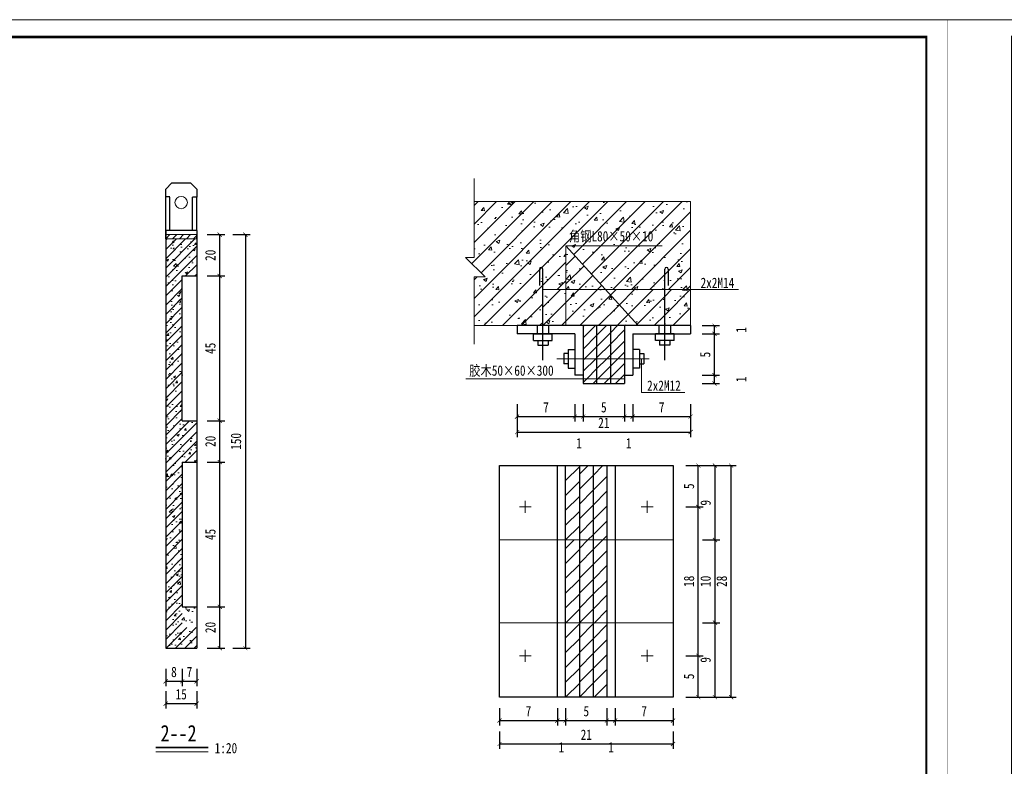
# Model space of a CAD drawing. Extents: x 36231 to 595326, y 3059 to 3871788.
# Tile 93 of 143: x 586458 to 586696, y 3865844 to 3866025. Entities that reach past the tile are written whole.
import ezdxf
from ezdxf.lldxf.tags import DXFTag

# ---------------------------------------------------------------- set-up
doc = ezdxf.new("R2010")
doc.units = 0
doc.header["$PDMODE"] = 32
doc.header["$PDSIZE"] = 0.2
doc.layers.get('0').update_dxf_attribs({"linetype": 'CONTINUOUS'})
doc.layers.get('Defpoints').update_dxf_attribs({"linetype": 'CONTINUOUS'})
for name, color, linetype, lineweight in [('0.13文字', 3, 'CONTINUOUS', 13), ('BIAOZHU', 8, 'CONTINUOUS', 13), ('图框１', 5, 'CONTINUOUS', 60), ('文字层', 7, 'CONTINUOUS', 15), ('标注线', 7, 'CONTINUOUS', 18), ('细实线', 3, 'CONTINUOUS', 20), ('轮廓线', 1, 'CONTINUOUS', 30), ('轮廓西线', 1, 'CONTINUOUS', 15)]:
    doc.layers.add(name, color=color, linetype=linetype, lineweight=lineweight)
doc.styles.add('-仿宋_GB2312', font='仿宋_GB2312_0.ttf')
doc.styles.add('HZTXT', font='仿宋_GB2312_0.ttf', dxfattribs={"width": 0.8, "height": 2.5})
tags = doc.linetypes.add('DASHDOT2', pattern=[0.5, 0.25, -0.125, 0, -0.125]).pattern_tags.tags
tags[10:11] = [DXFTag(74, 4), DXFTag(75, 0), DXFTag(340, '0'), DXFTag(46, 1.0), DXFTag(50, 0.0), DXFTag(44, 0.0), DXFTag(45, 0.0)]
tags[8:9] = [DXFTag(74, 4), DXFTag(75, 0), DXFTag(340, '0'), DXFTag(46, 1.0), DXFTag(50, 0.0), DXFTag(44, 0.0), DXFTag(45, 0.0)]
tags[6:7] = [DXFTag(74, 4), DXFTag(75, 0), DXFTag(340, '0'), DXFTag(46, 1.0), DXFTag(50, 0.0), DXFTag(44, 0.0), DXFTag(45, 0.0)]
tags[4:5] = [DXFTag(74, 4), DXFTag(75, 0), DXFTag(340, '0'), DXFTag(46, 1.0), DXFTag(50, 0.0), DXFTag(44, 0.0), DXFTag(45, 0.0)]
doc.dimstyles.new('工作室标准标注', dxfattribs={"dimtxt": 2.5, "dimasz": 1, "dimexe": 1.2, "dimexo": 1.5, "dimgap": 1, "dimtad": 1, "dimdec": 1, "dimzin": 0, "dimdsep": 46, "dimtxsty": 'HZTXT', "dimblk": 'ARCHTICK', "dimcen": 0.09, "dimadec": 0, "dimazin": 0, "dimtfac": 0.09, "dimtdec": 1, "dimtofl": 0, "dimtmove": 2, "dimatfit": 3, "dimldrblk": 'ARCHTICK', "dimfxl": 3, "dimfxlon": 1, "dimtolj": 1, "dimtzin": 0, "dimarcsym": 0})
pattern_1 = [(50, (586565.879, 3865950.941), (9.1092, -0.79695), [0.9525, -10.4775]), (355, (586565.879, 3865950.941), (-1.7621, 9.5528), [0.762, -8.382]), (100.451, (586566.638, 3865950.8745), (7.3471, 8.7558), [0.8095, -8.9045]), (46.184, (586565.879, 3865953.481), (13.554, -2.1021), [1.4287, -15.7162]), (96.636, (586567.008, 3865953.306), (11.8702, 12.3713), [1.2143, -13.3567]), (351.184, (586565.879, 3865953.481), (11.8702, 12.3713), [1.143, -12.573]), (21, (586567.149, 3865952.846), (7.5807, -5.1133), [0.9525, -10.4775]), (326, (586567.149, 3865952.846), (3.0901, 9.2094), [0.762, -8.382]), (71.451, (586567.781, 3865952.42), (10.6708, 4.0961), [0.8095, -8.9045]), (37.5, (586565.879, 3865950.941), (0.15443, 4.22775), [0, -8.2804, 0, -8.509, 0, -8.41375]), (7.5, (586565.879, 3865950.941), (3.34098, 5.00903), [0, -4.8514, 0, -8.0899, 0, -3.20675]), (327.5, (586563.0468, 3865950.941), (6.77953, -0.28644), [0, -3.175, 0, -9.906, 0, -13.1445]), (317.5, (586561.777, 3865950.941), (7.40646, 1.2713), [0, -4.1275, 0, -6.5786, 0, -9.3345])]
pattern_2 = [(45, (586584.6184, 3865950.941), (-2.24506, 2.24506), [])]
pattern_3 = [(45, (586593.455, 3865861.112), (-1.79605, 1.79605), [])]
pattern_4 = [(45, (586590.1216, 3865861.112), (-1.79605, 1.79605), [])]
pattern_5 = [(45, (586586.0184, 3865936.9409), (-1.34704, 1.34704), [])]

# ---------------------------------------------------------------- blocks, each defined once
blk = doc.blocks.new('_ARCHTICK')
at = {"color": 0, "linetype": 'ByBlock', "const_width": 0.15}
blk.add_lwpolyline([(-0.5, -0.5), (0.5, 0.5)], dxfattribs=at)
blk = doc.blocks.new('*D879')
at = {"layer": 'Defpoints', "color": 0, "lineweight": 13}
for p in [(586500.83, 3865972.95), (586500.83, 3865872.95), (586512.61, 3865872.95)]:
    blk.add_point(p, dxfattribs=at)
at = {"layer": '细实线', "color": 0, "lineweight": -2}
for p, q in [((586509.61, 3865972.95), (586513.81, 3865972.95)), ((586512.61, 3865972.95), (586512.61, 3865872.95)), ((586509.61, 3865872.95), (586513.81, 3865872.95))]:
    blk.add_line(p, q, dxfattribs=at)
for p, rotation in [((586512.61, 3865972.95), 90), ((586512.61, 3865872.95), 270)]:
    blk.add_blockref('_ARCHTICK', p, dxfattribs=dict(at, rotation=rotation))
at = {"layer": '细实线', "color": 0, "lineweight": 9, "insert": (586510.36, 3865922.95), "char_height": 2.5, "attachment_point": 5, "rotation": 90, "style": 'HZTXT'}
blk.add_mtext('\\A1;150', dxfattribs=at)
blk = doc.blocks.new('*D842')
at = {"layer": 'Defpoints', "color": 0, "lineweight": 13}
for p in [(586592.37, 3865940.94), (586594.37, 3865938.94), (586594.37, 3865928.94)]:
    blk.add_point(p, dxfattribs=at)
at = {"layer": '细实线', "color": 0, "lineweight": -2}
for p, q in [((586592.37, 3865931.94), (586592.37, 3865927.74)), ((586594.37, 3865931.94), (586594.37, 3865927.74)), ((586592.37, 3865928.94), (586594.37, 3865928.94))]:
    blk.add_line(p, q, dxfattribs=at)
at = {"layer": '细实线', "color": 0, "lineweight": -2, "rotation": 180}
blk.add_blockref('_ARCHTICK', (586592.37, 3865928.94), dxfattribs=at)
at = {"layer": '细实线', "color": 0, "lineweight": -2}
blk.add_blockref('_ARCHTICK', (586594.37, 3865928.94), dxfattribs=at)
at = {"layer": '细实线', "color": 0, "lineweight": 9, "insert": (586593.37, 3865922.49), "char_height": 2.5, "attachment_point": 5, "style": 'HZTXT'}
blk.add_mtext('\\A1;1', dxfattribs=at)
blk = doc.blocks.new('*D844')
at = {"layer": 'Defpoints', "color": 0, "lineweight": 13}
for p in [(586606.37, 3865940.94), (586604.37, 3865938.94), (586606.37, 3865928.94)]:
    blk.add_point(p, dxfattribs=at)
at = {"layer": '细实线', "color": 0, "lineweight": -2}
for p, q in [((586604.37, 3865931.94), (586604.37, 3865927.74)), ((586606.37, 3865931.94), (586606.37, 3865927.74)), ((586604.37, 3865928.94), (586606.37, 3865928.94))]:
    blk.add_line(p, q, dxfattribs=at)
at = {"layer": '细实线', "color": 0, "lineweight": -2, "rotation": 180}
blk.add_blockref('_ARCHTICK', (586604.37, 3865928.94), dxfattribs=at)
at = {"layer": '细实线', "color": 0, "lineweight": -2}
blk.add_blockref('_ARCHTICK', (586606.37, 3865928.94), dxfattribs=at)
at = {"layer": '细实线', "color": 0, "lineweight": 9, "insert": (586605.37, 3865922.49), "char_height": 2.5, "attachment_point": 5, "style": 'HZTXT'}
blk.add_mtext('\\A1;1', dxfattribs=at)
blk = doc.blocks.new('*D846')
at = {"layer": 'Defpoints', "color": 0, "lineweight": 13}
for p in [(586604.37, 3865938.94), (586626.16, 3865938.94), (586604.37, 3865936.94)]:
    blk.add_point(p, dxfattribs=at)
at = {"layer": '细实线', "color": 0, "lineweight": -2}
for p, q in [((586623.16, 3865938.94), (586627.36, 3865938.94)), ((586626.16, 3865936.94), (586626.16, 3865938.94)), ((586623.16, 3865936.94), (586627.36, 3865936.94))]:
    blk.add_line(p, q, dxfattribs=at)
for p, rotation in [((586626.16, 3865938.94), 90), ((586626.16, 3865936.94), 270)]:
    blk.add_blockref('_ARCHTICK', p, dxfattribs=dict(at, rotation=rotation))
at = {"layer": '细实线', "color": 0, "lineweight": 9, "insert": (586632.61, 3865937.94), "char_height": 2.5, "attachment_point": 5, "rotation": 90, "style": 'HZTXT'}
blk.add_mtext('\\A1;1', dxfattribs=at)
blk = doc.blocks.new('*D848')
at = {"layer": 'Defpoints', "color": 0, "lineweight": 13}
for p in [(586620.37, 3865950.94), (586626.16, 3865950.94), (586606.37, 3865948.94)]:
    blk.add_point(p, dxfattribs=at)
at = {"layer": '细实线', "color": 0, "lineweight": -2}
for p, q in [((586623.16, 3865950.94), (586627.36, 3865950.94)), ((586626.16, 3865948.94), (586626.16, 3865950.94)), ((586623.16, 3865948.94), (586627.36, 3865948.94))]:
    blk.add_line(p, q, dxfattribs=at)
for p, rotation in [((586626.16, 3865950.94), 90), ((586626.16, 3865948.94), 270)]:
    blk.add_blockref('_ARCHTICK', p, dxfattribs=dict(at, rotation=rotation))
at = {"layer": '细实线', "color": 0, "lineweight": 9, "insert": (586632.61, 3865949.94), "char_height": 2.5, "attachment_point": 5, "rotation": 90, "style": 'HZTXT'}
blk.add_mtext('\\A1;1', dxfattribs=at)
blk = doc.blocks.new('*D893')
at = {"layer": 'Defpoints', "color": 0, "lineweight": 13}
for p in [(586588.12, 3865861.11), (586590.12, 3865861.11), (586590.12, 3865855.44)]:
    blk.add_point(p, dxfattribs=at)
at = {"layer": '细实线', "color": 0, "lineweight": -2}
for p, q in [((586588.12, 3865858.44), (586588.12, 3865854.24)), ((586590.12, 3865858.44), (586590.12, 3865854.24)), ((586588.12, 3865855.44), (586590.12, 3865855.44))]:
    blk.add_line(p, q, dxfattribs=at)
at = {"layer": '细实线', "color": 0, "lineweight": -2, "rotation": 180}
blk.add_blockref('_ARCHTICK', (586588.12, 3865855.44), dxfattribs=at)
at = {"layer": '细实线', "color": 0, "lineweight": -2}
blk.add_blockref('_ARCHTICK', (586590.12, 3865855.44), dxfattribs=at)
at = {"layer": '细实线', "color": 0, "lineweight": 9, "insert": (586589.12, 3865848.99), "char_height": 2.5, "attachment_point": 5, "style": 'HZTXT'}
blk.add_mtext('\\A1;1', dxfattribs=at)
blk = doc.blocks.new('*D895')
at = {"layer": 'Defpoints', "color": 0, "lineweight": 13}
for p in [(586600.12, 3865861.11), (586602.12, 3865861.11), (586602.12, 3865855.44)]:
    blk.add_point(p, dxfattribs=at)
at = {"layer": '细实线', "color": 0, "lineweight": -2}
for p, q in [((586600.12, 3865858.44), (586600.12, 3865854.24)), ((586602.12, 3865858.44), (586602.12, 3865854.24)), ((586600.12, 3865855.44), (586602.12, 3865855.44))]:
    blk.add_line(p, q, dxfattribs=at)
at = {"layer": '细实线', "color": 0, "lineweight": -2, "rotation": 180}
blk.add_blockref('_ARCHTICK', (586600.12, 3865855.44), dxfattribs=at)
at = {"layer": '细实线', "color": 0, "lineweight": -2}
blk.add_blockref('_ARCHTICK', (586602.12, 3865855.44), dxfattribs=at)
at = {"layer": '细实线', "color": 0, "lineweight": 9, "insert": (586601.12, 3865848.99), "char_height": 2.5, "attachment_point": 5, "style": 'HZTXT'}
blk.add_mtext('\\A1;1', dxfattribs=at)
blk = doc.blocks.new('*D900')
at = {"layer": 'Defpoints', "color": 0, "lineweight": 13}
for p in [(586616.12, 3865917.11), (586616.12, 3865899.11), (586626.26, 3865899.11)]:
    blk.add_point(p, dxfattribs=at)
at = {"layer": '细实线', "color": 0, "lineweight": -2}
for p, q in [((586623.26, 3865917.11), (586627.46, 3865917.11)), ((586626.26, 3865917.11), (586626.26, 3865899.11)), ((586623.26, 3865899.11), (586627.46, 3865899.11))]:
    blk.add_line(p, q, dxfattribs=at)
for p, rotation in [((586626.26, 3865917.11), 90), ((586626.26, 3865899.11), 270)]:
    blk.add_blockref('_ARCHTICK', p, dxfattribs=dict(at, rotation=rotation))
at = {"layer": '细实线', "color": 0, "lineweight": 9, "insert": (586624.01, 3865908.11), "char_height": 2.5, "attachment_point": 5, "rotation": 90, "style": 'HZTXT'}
blk.add_mtext('\\A1;9', dxfattribs=at)
blk = doc.blocks.new('*D901')
at = {"layer": 'Defpoints', "color": 0, "lineweight": 13}
for p in [(586616.12, 3865899.11), (586616.12, 3865879.11), (586626.26, 3865879.11)]:
    blk.add_point(p, dxfattribs=at)
at = {"layer": '细实线', "color": 0, "lineweight": -2}
for p, q in [((586623.26, 3865899.11), (586627.46, 3865899.11)), ((586626.26, 3865899.11), (586626.26, 3865879.11)), ((586623.26, 3865879.11), (586627.46, 3865879.11))]:
    blk.add_line(p, q, dxfattribs=at)
for p, rotation in [((586626.26, 3865899.11), 90), ((586626.26, 3865879.11), 270)]:
    blk.add_blockref('_ARCHTICK', p, dxfattribs=dict(at, rotation=rotation))
at = {"layer": '细实线', "color": 0, "lineweight": 9, "insert": (586624.01, 3865889.11), "char_height": 2.5, "attachment_point": 5, "rotation": 90, "style": 'HZTXT'}
blk.add_mtext('\\A1;10', dxfattribs=at)
blk = doc.blocks.new('*D902')
at = {"layer": 'Defpoints', "color": 0, "lineweight": 13}
for p in [(586616.12, 3865879.11), (586616.12, 3865861.11), (586626.26, 3865861.11)]:
    blk.add_point(p, dxfattribs=at)
at = {"layer": '细实线', "color": 0, "lineweight": -2}
for p, q in [((586623.26, 3865879.11), (586627.46, 3865879.11)), ((586626.26, 3865879.11), (586626.26, 3865861.11)), ((586623.26, 3865861.11), (586627.46, 3865861.11))]:
    blk.add_line(p, q, dxfattribs=at)
for p, rotation in [((586626.26, 3865879.11), 90), ((586626.26, 3865861.11), 270)]:
    blk.add_blockref('_ARCHTICK', p, dxfattribs=dict(at, rotation=rotation))
at = {"layer": '细实线', "color": 0, "lineweight": 9, "insert": (586624.01, 3865870.11), "char_height": 2.5, "attachment_point": 5, "rotation": 90, "style": 'HZTXT'}
blk.add_mtext('\\A1;9', dxfattribs=at)
blk = doc.blocks.new('eesz')
at = {"layer": '图框１', "color": 7, "const_width": 0.467}
blk.add_lwpolyline([(25244.5, -497.6), (25244.5, -1980.6), (27344.5, -1980.6), (27344.5, -497.6)], close=True, dxfattribs=at)
blk.add_lwpolyline([(25244.5, -497.6), (25244.5, -1980.6), (27344.5, -1980.6), (27344.5, -497.6)], close=True, dxfattribs=at)
at = {"layer": '图框１', "color": 5, "const_width": 0.467}
blk.add_lwpolyline([(25244.5, -497.6), (25244.5, -1980.6), (27344.5, -1980.6), (27344.5, -497.6)], close=True, dxfattribs=at)
at = {"layer": '图框１', "color": 7}
blk.add_lwpolyline([(25322.3, -518.3, 3.11, 3.11, 0), (27318.5, -518.3, 2.59, 2.59, 0), (27318.5, -1954.6, 2.59, 2.59, 0), (25322.3, -1954.6, 2.59, 2.59, 0)], format="xyseb", close=True, dxfattribs=at)
blk.add_lwpolyline([(25322.3, -518.3, 3.11, 3.11, 0), (27318.5, -518.3, 2.59, 2.59, 0), (27318.5, -1954.6, 2.59, 2.59, 0), (25322.3, -1954.6, 2.59, 2.59, 0)], format="xyseb", close=True, dxfattribs=at)
at = {"layer": '图框１', "color": 5}
blk.add_lwpolyline([(25322.3, -518.3, 3.11, 3.11, 0), (27318.5, -518.3, 2.59, 2.59, 0), (27318.5, -1954.6, 2.59, 2.59, 0), (25322.3, -1954.6, 2.59, 2.59, 0)], format="xyseb", close=True, dxfattribs=at)

msp = doc.modelspace()

# ---------------------------------------------------------------- hatches: boundary and pattern name
at = {"layer": 'BIAOZHU'}
h = msp.add_hatch(dxfattribs=at)
h.set_pattern_fill('AR-CONC', color=256, scale=0.05, style=0)
h.set_pattern_definition(pattern_1)
h.paths.add_polyline_path([(586620.37, 3865959.66), (586620.37, 3865980.94), (586567.99, 3865980.94), (586567.99, 3865967.42), (586565.88, 3865967.42), (586570.65, 3865962.76), (586567.99, 3865962.76), (586567.99, 3865950.94), (586584.62, 3865950.94), (586584.62, 3865959.66), (586590.21, 3865959.66), (586590.21, 3865970.28), (586599.8, 3865959.66)])
h.paths.add_polyline_path([(586599.8, 3865959.66), (586607.67, 3865950.94), (586614.12, 3865950.94), (586614.12, 3865959.66)], flags=17)
h.paths.add_polyline_path([(586590.09, 3865970.05), (586612.5, 3865970.05), (586612.5, 3865974.99), (586590.09, 3865974.99)], flags=24)
h = msp.add_hatch(dxfattribs=at)
h.set_pattern_fill('ANSI31', color=256, style=0)
h.set_pattern_definition([(45, (586565.879, 3865950.941), (-2.24506, 2.24506), [])])
h.paths.add_polyline_path([(586567.99, 3865980.94), (586567.99, 3865967.42), (586565.88, 3865967.42), (586570.65, 3865962.76), (586567.99, 3865962.76), (586567.99, 3865950.94), (586584.62, 3865950.94), (586584.62, 3865959.66), (586590.21, 3865959.66), (586590.21, 3865970.28), (586599.8, 3865959.66), (586620.37, 3865959.66), (586620.37, 3865980.94)])
h.paths.add_polyline_path([(586590.09, 3865970.05), (586612.5, 3865970.05), (586612.5, 3865974.99), (586590.09, 3865974.99)], flags=24)
h = msp.add_hatch(dxfattribs=at)
h.set_pattern_fill('AR-CONC', color=256, scale=0.03, style=0)
h.set_pattern_definition([(50, (587230.802, 3868015.706), (5.46554, -0.478173), [0.5715, -6.2865]), (355, (587230.802, 3868015.706), (-1.057285, 5.731699), [0.4572, -5.0292]), (100.451, (587231.2575, 3868015.666), (4.408275, 5.253501), [0.4857, -5.3427]), (46.1842, (587230.802, 3868017.23), (8.132371, -1.26127), [0.85725, -9.42975]), (96.6356, (587231.48, 3868017.125), (7.122127, 7.422767), [0.72855, -8.01405]), (351.184, (587230.802, 3868017.23), (7.122138, 7.422754), [0.6858, -7.5438]), (21, (587231.564, 3868016.849), (4.548446, -3.067966), [0.5715, -6.2865]), (326, (587231.564, 3868016.849), (1.854061, 5.525639), [0.4572, -5.0292]), (71.4514, (587231.943, 3868016.5933), (6.402495, 2.457686), [0.4857, -5.3427]), (37.5, (587230.802, 3868015.706), (0.0926581, 2.5366512), [0, -4.96824, 0, -5.1054, 0, -5.04825]), (7.5, (587230.802, 3868015.706), (2.00459, 3.0054172), [0, -2.91084, 0, -4.85394, 0, -1.92405]), (327.5, (587229.1028, 3868015.706), (4.0677179, -0.1718623), [0, -1.905, 0, -5.9436, 0, -7.8867]), (317.5, (587228.3408, 3868015.706), (4.4438754, 0.762795), [0, -2.4765, 0, -3.94716, 0, -5.6007])])
h.paths.add_polyline_path([(586497.33, 3865927.95), (586497.33, 3865962.95), (586500.83, 3865962.95), (586500.83, 3865971.95), (586493.33, 3865971.95), (586493.33, 3865872.95), (586500.83, 3865872.95), (586500.83, 3865882.95), (586497.33, 3865882.95), (586497.33, 3865917.95), (586500.83, 3865917.95), (586500.83, 3865927.95)])
h = msp.add_hatch(dxfattribs=at)
h.set_pattern_fill('ANSI31', color=256, style=0)
h.set_pattern_definition(pattern_2)
h.paths.add_polyline_path([(586599.8, 3865959.66), (586590.21, 3865970.28), (586590.21, 3865959.66)])
h = msp.add_hatch(dxfattribs=at)
h.set_pattern_fill('AR-CONC', color=256, scale=0.05, style=0)
h.set_pattern_definition([(50, (586590.213, 3865959.664), (9.1092, -0.797), [0.9525, -10.4775]), (355, (586590.213, 3865959.664), (-1.762, 9.553), [0.762, -8.382]), (100.45, (586590.972, 3865959.598), (7.347, 8.756), [0.8095, -8.9045]), (46.18, (586590.213, 3865962.204), (13.554, -2.102), [1.429, -15.716]), (96.64, (586591.343, 3865962.029), (11.87, 12.371), [1.214, -13.357]), (351.18, (586590.213, 3865962.204), (11.87, 12.371), [1.143, -12.573]), (21, (586591.483, 3865961.569), (7.5807, -5.1133), [0.9525, -10.4775]), (326, (586591.483, 3865961.569), (3.09, 9.2094), [0.762, -8.382]), (71.45, (586592.115, 3865961.143), (10.671, 4.096), [0.8095, -8.9045]), (37.5, (586590.213, 3865959.6643), (0.1544, 4.22775), [0, -8.2804, 0, -8.509, 0, -8.41375]), (7.5, (586590.213, 3865959.6643), (3.341, 5.009), [0, -4.8514, 0, -8.0899, 0, -3.20675]), (327.5, (586587.381, 3865959.6643), (6.7795, -0.28644), [0, -3.175, 0, -9.906, 0, -13.1445]), (317.5, (586586.111, 3865959.664), (7.4065, 1.2713), [0, -4.1275, 0, -6.5786, 0, -9.3345])])
h.paths.add_polyline_path([(586590.21, 3865959.66), (586599.8, 3865959.66), (586590.21, 3865970.28)])
h = msp.add_hatch(dxfattribs=at)
h.set_pattern_fill('AR-CONC', color=256, scale=0.05, style=0)
h.set_pattern_definition(pattern_1)
h.paths.add_polyline_path([(586590.21, 3865959.66), (586584.62, 3865959.66), (586584.62, 3865950.94), (586590.21, 3865950.94)])
h = msp.add_hatch(dxfattribs=at)
h.set_pattern_fill('ANSI31', color=256, style=0)
h.set_pattern_definition(pattern_2)
h.paths.add_polyline_path([(586584.62, 3865959.66), (586584.62, 3865950.94), (586590.21, 3865950.94), (586590.21, 3865959.66)])
h = msp.add_hatch(dxfattribs=at)
h.set_pattern_fill('AR-CONC', color=256, scale=0.05, style=0)
h.set_pattern_definition(pattern_1)
h.paths.add_polyline_path([(586599.8, 3865959.66), (586607.67, 3865950.94), (586614.12, 3865950.94), (586614.12, 3865959.66)], flags=17)
h.paths.add_polyline_path([(586590.21, 3865959.66), (586590.21, 3865950.94), (586607.67, 3865950.94), (586599.8, 3865959.66)], flags=17)
h = msp.add_hatch(dxfattribs=at)
h.set_pattern_fill('ANSI31', color=256, style=0)
h.set_pattern_definition(pattern_2)
h.paths.add_polyline_path([(586590.21, 3865959.66), (586590.21, 3865950.94), (586607.67, 3865950.94), (586599.8, 3865959.66)])
h = msp.add_hatch(dxfattribs=at)
h.set_pattern_fill('AR-CONC', color=256, scale=0.05, style=0)
h.set_pattern_definition(pattern_1)
h.paths.add_polyline_path([(586599.8, 3865959.66), (586607.67, 3865950.94), (586614.12, 3865950.94), (586614.12, 3865959.66)], flags=17)
h.paths.add_polyline_path([(586620.37, 3865959.66), (586614.12, 3865959.66), (586614.12, 3865950.94), (586620.37, 3865950.94)], flags=17)
h = msp.add_hatch(dxfattribs=at)
h.set_pattern_fill('ANSI31', color=256, style=0)
h.set_pattern_definition(pattern_2)
h.paths.add_polyline_path([(586607.67, 3865950.94), (586614.12, 3865950.94), (586614.12, 3865959.66), (586599.8, 3865959.66)])
h = msp.add_hatch(dxfattribs=at)
h.set_pattern_fill('ANSI31', color=256, style=0)
h.set_pattern_definition(pattern_2)
h.paths.add_polyline_path([(586614.12, 3865950.94), (586620.37, 3865950.94), (586620.37, 3865959.66), (586614.12, 3865959.66)])
h = msp.add_hatch(dxfattribs=at)
h.set_pattern_fill('ANSI31', color=256, scale=0.6, style=0)
h.set_pattern_definition(pattern_5)
h.paths.add_polyline_path([(586594.37, 3865942.94), (586597.7, 3865942.94), (586597.7, 3865950.94), (586594.37, 3865950.94)])
h = msp.add_hatch(dxfattribs=at)
h.set_pattern_fill('ANSI31', color=256, scale=0.6, style=0)
h.set_pattern_definition(pattern_5)
h.paths.add_polyline_path([(586601.04, 3865950.94), (586597.7, 3865950.94), (586597.7, 3865942.94), (586601.04, 3865942.94)])
h = msp.add_hatch(dxfattribs=at)
h.set_pattern_fill('ANSI31', color=256, scale=0.6, style=0)
h.set_pattern_definition(pattern_5)
h.paths.add_polyline_path([(586601.04, 3865942.94), (586604.37, 3865942.94), (586604.37, 3865950.94), (586601.04, 3865950.94)])
h = msp.add_hatch(dxfattribs=at)
h.set_pattern_fill('ANSI31', color=256, scale=0.6, style=0)
h.set_pattern_definition(pattern_5)
h.paths.add_polyline_path([(586594.37, 3865938.06), (586597.7, 3865938.06), (586597.7, 3865942.94), (586594.37, 3865942.94)])
h = msp.add_hatch(dxfattribs=at)
h.set_pattern_fill('ANSI31', color=256, scale=0.6, style=0)
h.set_pattern_definition(pattern_5)
h.paths.add_polyline_path([(586597.7, 3865938.06), (586601.04, 3865938.06), (586601.04, 3865942.94), (586597.7, 3865942.94)])
h = msp.add_hatch(dxfattribs=at)
h.set_pattern_fill('ANSI31', color=256, scale=0.6, style=0)
h.set_pattern_definition(pattern_5)
h.paths.add_polyline_path([(586601.04, 3865938.06), (586604.37, 3865938.06), (586604.37, 3865942.94), (586601.04, 3865942.94)])
h = msp.add_hatch(dxfattribs=at)
h.set_pattern_fill('ANSI31', color=256, scale=0.6, style=0)
h.set_pattern_definition(pattern_5)
h.paths.add_polyline_path([(586594.37, 3865938.06), (586594.37, 3865936.94), (586597.7, 3865936.94), (586597.7, 3865938.06)])
h = msp.add_hatch(dxfattribs=at)
h.set_pattern_fill('ANSI31', color=256, scale=0.6, style=0)
h.set_pattern_definition(pattern_5)
h.paths.add_polyline_path([(586597.7, 3865938.06), (586597.7, 3865936.94), (586601.04, 3865936.94), (586601.04, 3865938.06)])
h = msp.add_hatch(dxfattribs=at)
h.set_pattern_fill('ANSI31', color=256, scale=0.6, style=0)
h.set_pattern_definition(pattern_5)
h.paths.add_polyline_path([(586604.37, 3865936.94), (586604.37, 3865938.06), (586601.04, 3865938.06), (586601.04, 3865936.94)])
at = {"layer": '细实线', "lineweight": 13}
h = msp.add_hatch(dxfattribs=at)
h.set_pattern_fill('ANSI31', color=8, scale=0.5, style=0)
h.set_pattern_definition([(45, (587230.802, 3868015.706), (-1.122532, 1.122532), [])])
h.paths.add_polyline_path([(586493.33, 3865872.95), (586500.83, 3865872.95), (586500.83, 3865877.95), (586497.33, 3865877.95), (586497.33, 3865917.95), (586500.83, 3865917.95), (586500.83, 3865927.95), (586497.33, 3865927.95), (586497.33, 3865962.95), (586500.83, 3865962.95), (586500.83, 3865971.95), (586493.33, 3865971.95)])
at = {"layer": '细实线', "lineweight": 15}
h = msp.add_hatch(dxfattribs=at)
h.set_pattern_fill('ANSI31', color=8, scale=0.8, style=0)
h.set_pattern_definition([(45, (586590.1216, 3865899.112), (-1.79605, 1.79605), [])])
h.paths.add_polyline_path([(586593.45, 3865917.11), (586590.12, 3865917.11), (586590.12, 3865899.11), (586593.45, 3865899.11)])
h = msp.add_hatch(dxfattribs=at)
h.set_pattern_fill('ANSI31', color=8, scale=0.8, style=0)
h.set_pattern_definition(pattern_3)
h.paths.add_polyline_path([(586596.79, 3865917.11), (586593.45, 3865917.11), (586593.45, 3865899.11), (586596.79, 3865899.11)])
h = msp.add_hatch(dxfattribs=at)
h.set_pattern_fill('ANSI31', color=8, scale=0.8, style=0)
h.set_pattern_definition(pattern_3)
h.paths.add_polyline_path([(586596.79, 3865899.11), (586600.12, 3865899.11), (586600.12, 3865917.11), (586596.79, 3865917.11)])
h = msp.add_hatch(dxfattribs=at)
h.set_pattern_fill('ANSI31', color=8, scale=0.8, style=0)
h.set_pattern_definition(pattern_4)
h.paths.add_polyline_path([(586593.45, 3865899.11), (586590.12, 3865899.11), (586590.12, 3865889.11), (586593.45, 3865889.11)])
h = msp.add_hatch(dxfattribs=at)
h.set_pattern_fill('ANSI31', color=8, scale=0.8, style=0)
h.set_pattern_definition(pattern_3)
h.paths.add_polyline_path([(586596.79, 3865899.11), (586593.45, 3865899.11), (586593.45, 3865889.11), (586596.79, 3865889.11)])
h = msp.add_hatch(dxfattribs=at)
h.set_pattern_fill('ANSI31', color=8, scale=0.8, style=0)
h.set_pattern_definition(pattern_3)
h.paths.add_polyline_path([(586600.12, 3865899.11), (586596.79, 3865899.11), (586596.79, 3865889.11), (586600.12, 3865889.11)])
h = msp.add_hatch(dxfattribs=at)
h.set_pattern_fill('ANSI31', color=8, scale=0.8, style=0)
h.set_pattern_definition(pattern_4)
h.paths.add_polyline_path([(586593.45, 3865889.11), (586590.12, 3865889.11), (586590.12, 3865879.11), (586593.45, 3865879.11)])
h = msp.add_hatch(dxfattribs=at)
h.set_pattern_fill('ANSI31', color=8, scale=0.8, style=0)
h.set_pattern_definition(pattern_3)
h.paths.add_polyline_path([(586596.79, 3865889.11), (586593.45, 3865889.11), (586593.45, 3865879.11), (586596.79, 3865879.11)])
h = msp.add_hatch(dxfattribs=at)
h.set_pattern_fill('ANSI31', color=8, scale=0.8, style=0)
h.set_pattern_definition(pattern_3)
h.paths.add_polyline_path([(586600.12, 3865889.11), (586596.79, 3865889.11), (586596.79, 3865879.11), (586600.12, 3865879.11)])
h = msp.add_hatch(dxfattribs=at)
h.set_pattern_fill('ANSI31', color=8, scale=0.8, style=0)
h.set_pattern_definition(pattern_4)
h.paths.add_polyline_path([(586590.12, 3865861.11), (586593.45, 3865861.11), (586593.45, 3865879.11), (586590.12, 3865879.11)])
h = msp.add_hatch(dxfattribs=at)
h.set_pattern_fill('ANSI31', color=8, scale=0.8, style=0)
h.set_pattern_definition(pattern_3)
h.paths.add_polyline_path([(586596.79, 3865879.11), (586593.45, 3865879.11), (586593.45, 3865861.11), (586596.79, 3865861.11)])
h = msp.add_hatch(dxfattribs=at)
h.set_pattern_fill('ANSI31', color=8, scale=0.8, style=0)
h.set_pattern_definition(pattern_3)
h.paths.add_polyline_path([(586596.79, 3865861.11), (586600.12, 3865861.11), (586600.12, 3865879.11), (586596.79, 3865879.11)])
at = {"layer": '轮廓西线', "lineweight": 20}
h = msp.add_hatch(dxfattribs=at)
h.set_pattern_fill('ANSI31', scale=0.375, style=0)
h.set_pattern_definition([(45, (584748.9866, 3863692.1826), (-0.841899, 0.841899), [])])
h.paths.add_polyline_path([(586500.83, 3865971.95), (586500.83, 3865972.95), (586493.33, 3865972.95), (586493.33, 3865971.95)])

# ---------------------------------------------------------------- linework, layer by layer
at = {"layer": '0.13文字', "lineweight": 13}
msp.add_line((590756.67, 3866024.88), (583664.28, 3866024.88), dxfattribs=at)
at = {"layer": '标注线', "color": 7}
msp.add_line((586490.93, 3865847.88), (586503.64, 3865847.88), dxfattribs=at)
at = {"layer": '标注线', "color": 7, "const_width": 0.4}
msp.add_lwpolyline([(586490.93, 3865848.95), (586503.64, 3865848.95)], dxfattribs=at)
at = {"layer": '标注线', "color": 7}
msp.add_circle((586497.08, 3865980.7), 1.5, dxfattribs=at)
at = {"layer": '细实线'}
for p, q in [((586567.99, 3865967.42), (586567.99, 3865986.53)), ((586565.88, 3865967.42), (586567.99, 3865967.42)), ((586565.88, 3865967.42), (586570.65, 3865962.76)), ((586567.99, 3865946.46), (586567.99, 3865962.76)), ((586567.99, 3865962.76), (586570.65, 3865962.76)), ((586584.62, 3865959.66), (586631.95, 3865959.66)), ((586580.37, 3865908.55), (586580.37, 3865905.67)), ((586609.87, 3865908.55), (586609.87, 3865905.67)), ((586578.93, 3865907.11), (586581.81, 3865907.11)), ((586611.31, 3865907.11), (586608.43, 3865907.11)), ((586580.37, 3865869.67), (586580.37, 3865872.55)), ((586609.87, 3865869.67), (586609.87, 3865872.55)), ((586578.93, 3865871.11), (586581.81, 3865871.11)), ((586611.31, 3865871.11), (586608.43, 3865871.11))]:
    msp.add_line(p, q, dxfattribs=at)
at = {"layer": '细实线', "lineweight": 9}
for p, q in [((586590.21, 3865970.28), (586613.47, 3865970.28)), ((586590.21, 3865970.28), (586590.21, 3865950.94)), ((586590.21, 3865970.28), (586607.67, 3865950.94)), ((586608.52, 3865934.79), (586608.52, 3865942.76)), ((586565.99, 3865938.06), (586604.37, 3865938.06)), ((586608.5, 3865934.79), (586619, 3865934.79))]:
    msp.add_line(p, q, dxfattribs=at)
at = {"layer": '细实线', "color": 1, "linetype": 'DASHDOT2', "ltscale": 3.5}
for p, q in [((586588.03, 3865942.94), (586610.38, 3865942.94)), ((586574.12, 3865899.11), (586616.12, 3865899.11)), ((586616.12, 3865879.11), (586574.12, 3865879.11))]:
    msp.add_line(p, q, dxfattribs=at)
at = {"layer": '轮廓线', "color": 7, "lineweight": 15}
for p, q in [((586620.37, 3865980.94), (586567.99, 3865980.94)), ((586620.37, 3865980.94), (586620.37, 3865948.94)), ((586567.99, 3865950.94), (586620.37, 3865950.94))]:
    msp.add_line(p, q, dxfattribs=at)
at = {"layer": '轮廓线', "color": 7}
msp.add_line((586615.52, 3865950.94), (586615.52, 3865948.94), dxfattribs=at)
at = {"layer": '轮廓西线', "color": 4, "lineweight": 30}
for p, q in [((586493.33, 3865972.95), (586493.33, 3865983.95)), ((586493.35, 3865983.98), (586494.85, 3865985.48)), ((586494.85, 3865985.48), (586499.35, 3865985.48)), ((586500.85, 3865983.98), (586499.35, 3865985.48)), ((586500.83, 3865983.95), (586500.83, 3865982.05)), ((586494.33, 3865982.08), (586493.33, 3865982.08)), ((586493.33, 3865973.95), (586493.33, 3865982.05)), ((586494.33, 3865973.95), (586494.33, 3865982.05)), ((586499.83, 3865982.08), (586500.83, 3865982.08)), ((586499.83, 3865973.95), (586499.83, 3865982.05)), ((586500.83, 3865973.95), (586500.83, 3865982.05)), ((586500.83, 3865973.95), (586493.33, 3865973.95)), ((586493.33, 3865973.95), (586493.33, 3865872.95)), ((586493.33, 3865971.95), (586493.33, 3865972.95)), ((586493.33, 3865971.95), (586493.33, 3865972.95)), ((586500.83, 3865973.95), (586500.83, 3865872.95)), ((586500.83, 3865973.95), (586500.83, 3865872.95)), ((586500.83, 3865971.95), (586500.83, 3865972.95)), ((586583.77, 3865964.59), (586583.77, 3865960.65)), ((586584.62, 3865942.62), (586584.62, 3865964.59)), ((586614.12, 3865942.62), (586614.12, 3865964.59)), ((586614.97, 3865964.59), (586614.97, 3865960.65)), ((586497.33, 3865962.95), (586500.83, 3865962.95)), ((586497.33, 3865927.95), (586497.33, 3865962.95)), ((586578.37, 3865950.94), (586578.37, 3865948.94)), ((586620.37, 3865950.94), (586578.37, 3865950.94)), ((586583.22, 3865950.94), (586583.22, 3865948.94)), ((586583.22, 3865950.94), (586583.22, 3865948.94)), ((586586.02, 3865950.94), (586586.02, 3865948.94)), ((586594.37, 3865950.94), (586594.37, 3865936.94)), ((586597.7, 3865936.94), (586597.7, 3865950.94)), ((586601.04, 3865936.94), (586601.04, 3865950.94)), ((586604.37, 3865950.94), (586604.37, 3865936.94)), ((586612.72, 3865950.94), (586612.72, 3865948.94)), ((586615.52, 3865950.94), (586615.52, 3865948.94)), ((586620.37, 3865950.94), (586620.37, 3865948.94)), ((586592.37, 3865948.94), (586578.37, 3865948.94)), ((586582.37, 3865947.34), (586582.37, 3865948.94)), ((586582.37, 3865948.94), (586586.87, 3865948.94)), ((586586.87, 3865947.34), (586586.87, 3865948.94)), ((586592.37, 3865948.94), (586592.37, 3865938.94)), ((586606.37, 3865948.94), (586606.37, 3865938.94)), ((586606.37, 3865948.94), (586620.37, 3865948.94)), ((586611.87, 3865947.34), (586611.87, 3865948.94)), ((586616.37, 3865948.94), (586611.87, 3865948.94)), ((586616.37, 3865947.34), (586616.37, 3865948.94)), ((586582.37, 3865947.34), (586586.87, 3865947.34)), ((586583.37, 3865947.34), (586583.37, 3865946.23)), ((586583.37, 3865946.23), (586585.87, 3865946.23)), ((586585.87, 3865947.34), (586585.87, 3865946.23)), ((586616.37, 3865947.34), (586611.87, 3865947.34)), ((586612.87, 3865947.34), (586612.87, 3865946.23)), ((586615.37, 3865946.23), (586612.87, 3865946.23)), ((586615.37, 3865947.34), (586615.37, 3865946.23)), ((586589.66, 3865944.19), (586589.66, 3865941.69)), ((586590.77, 3865944.19), (586589.66, 3865944.19)), ((586590.77, 3865945.19), (586592.37, 3865945.19)), ((586590.77, 3865945.19), (586590.77, 3865940.69)), ((586607.97, 3865945.19), (586606.37, 3865945.19)), ((586607.97, 3865945.19), (586607.97, 3865940.69)), ((586607.97, 3865944.19), (586609.08, 3865944.19)), ((586609.08, 3865944.19), (586609.08, 3865941.69)), ((586590.77, 3865941.69), (586589.66, 3865941.69)), ((586590.77, 3865940.69), (586592.37, 3865940.69)), ((586607.97, 3865940.69), (586606.37, 3865940.69)), ((586607.97, 3865941.69), (586609.08, 3865941.69)), ((586594.37, 3865938.94), (586592.37, 3865938.94)), ((586604.37, 3865938.94), (586606.37, 3865938.94)), ((586594.37, 3865936.94), (586604.37, 3865936.94)), ((586497.33, 3865927.95), (586500.83, 3865927.95)), ((586497.33, 3865927.95), (586500.83, 3865927.95)), ((586497.33, 3865917.95), (586497.33, 3865882.95)), ((586497.33, 3865917.95), (586500.83, 3865917.95)), ((586574.12, 3865917.11), (586616.12, 3865917.11)), ((586574.12, 3865861.11), (586574.12, 3865917.11)), ((586588.12, 3865861.11), (586588.12, 3865917.11)), ((586590.12, 3865861.11), (586590.12, 3865917.11)), ((586593.45, 3865917.11), (586593.45, 3865861.11)), ((586596.79, 3865917.11), (586596.79, 3865861.11)), ((586600.12, 3865917.11), (586600.12, 3865861.11)), ((586602.12, 3865917.11), (586602.12, 3865861.11)), ((586616.12, 3865917.11), (586616.12, 3865861.11)), ((586497.33, 3865882.95), (586500.83, 3865882.95)), ((586493.33, 3865872.95), (586500.83, 3865872.95)), ((586616.12, 3865861.11), (586574.12, 3865861.11))]:
    msp.add_line(p, q, dxfattribs=at)
at = {"layer": '轮廓西线', "color": 7, "lineweight": 20}
for p, q in [((586493.33, 3865972.95), (586500.83, 3865972.95)), ((586500.83, 3865971.95), (586493.33, 3865971.95))]:
    msp.add_line(p, q, dxfattribs=at)
at = {"layer": '轮廓西线', "color": 4, "lineweight": 30}
for centre in [(586584.19, 3865964.59), (586614.54, 3865964.59)]:
    msp.add_arc(centre, 0.426, 0, 180, dxfattribs=at)

# ---------------------------------------------------------------- block references
at = {"layer": '文字层', "xscale": 0.1999999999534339, "yscale": 0.2000000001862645, "zscale": 0.2}
for p in [(581213.71, 3866124.4), (581633.71, 3866124.4)]:
    msp.add_blockref('eesz', p, dxfattribs=at)

# ---------------------------------------------------------------- texts
at = {"layer": '细实线', "lineweight": 9, "style": '-仿宋_GB2312', "width": 0.8}
for s, p in [('角钢L80×50×10', (586590.92, 3865971.31)), ('胶木50×60×300', (586566.8, 3865938.83)), ('2x2M12', (586609.83, 3865935.18))]:
    msp.add_text(s, height=2.5, dxfattribs=at).set_placement(p)
at = {"layer": '细实线', "color": 7, "style": '-仿宋_GB2312', "width": 0.8}
for s, height, p in [('2x2M14', 2.5, (586622.78, 3865960.05)), ('2--2', 4, (586492.09, 3865850.38)), ('1:20', 2.5, (586505.19, 3865847.54))]:
    msp.add_text(s, height=height, dxfattribs=at).set_placement(p)

# ---------------------------------------------------------------- dimensions: what is measured, and where the dimension line sits
at = {"layer": '细实线', "lineweight": 9}
dim = msp.add_linear_dim(base=(586512.61, 3865872.95), p1=(586500.83, 3865972.95), p2=(586500.83, 3865872.95), angle=90, text='150', dimstyle='工作室标准标注', override={"dimdec": 0, "dimlfac": 2}, dxfattribs=at)
dim.commit()
dim.dimension.update_dxf_attribs({"geometry": '*D879', "text_midpoint": (586510.36, 3865922.95)})
for base, p1, p2, override in [((586506.41, 3865972.95), (586500.83, 3865962.95), (586500.83, 3865972.95), {"dimdec": 0, "dimlfac": 2}), ((586626.16, 3865948.94), (586604.37, 3865938.94), (586606.37, 3865948.94), {"dimdec": 0, "dimlfac": 0.5}), ((586506.41, 3865927.95), (586500.83, 3865917.95), (586500.83, 3865927.95), {"dimdec": 0, "dimlfac": 2}), ((586622.24, 3865917.11), (586609.87, 3865907.11), (586616.12, 3865917.11), {"dimdec": 0, "dimlfac": 0.5}), ((586630.17, 3865917.11), (586616.12, 3865861.11), (586616.12, 3865917.11), {"dimdec": 0, "dimlfac": 0.5}), ((586622.24, 3865907.11), (586609.87, 3865871.11), (586609.87, 3865907.11), {"dimdec": 0, "dimlfac": 0.5}), ((586506.41, 3865882.95), (586500.83, 3865872.95), (586500.83, 3865882.95), {"dimdec": 0, "dimlfac": 2}), ((586622.24, 3865871.11), (586616.12, 3865861.11), (586609.87, 3865871.11), {"dimdec": 0, "dimlfac": 0.5})]:
    msp.add_linear_dim(base=base, p1=p1, p2=p2, angle=90, dimstyle='工作室标准标注', override=override, dxfattribs=at).render()
for base, p1, p2 in [((586506.41, 3865962.95), (586500.83, 3865927.95), (586500.83, 3865962.95)), ((586506.41, 3865917.95), (586500.83, 3865882.95), (586500.83, 3865917.95))]:
    msp.add_linear_dim(base=base, p1=p1, p2=p2, angle=90, text='45', dimstyle='工作室标准标注', override={"dimdec": 0, "dimlfac": 2}, dxfattribs=at).render()
for base, p1, p2, picture, middle in [((586626.16, 3865950.94), (586606.37, 3865948.94), (586620.37, 3865950.94), '*D848', (586632.61, 3865949.94)), ((586626.16, 3865938.94), (586604.37, 3865936.94), (586604.37, 3865938.94), '*D846', (586632.61, 3865937.94)), ((586626.26, 3865899.11), (586616.12, 3865917.11), (586616.12, 3865899.11), '*D900', (586624.01, 3865908.11)), ((586626.26, 3865879.11), (586616.12, 3865899.11), (586616.12, 3865879.11), '*D901', (586624.01, 3865889.11)), ((586626.26, 3865861.11), (586616.12, 3865879.11), (586616.12, 3865861.11), '*D902', (586624.01, 3865870.11))]:
    dim = msp.add_linear_dim(base=base, p1=p1, p2=p2, angle=90, dimstyle='工作室标准标注', override={"dimdec": 0, "dimlfac": 0.5}, dxfattribs=at)
    dim.commit()
    dim.dimension.update_dxf_attribs({"geometry": picture, "text_midpoint": middle})
for base, p1, p2, override in [((586592.37, 3865928.94), (586578.37, 3865948.94), (586592.37, 3865940.94), {"dimdec": 0, "dimlfac": 0.5}), ((586620.37, 3865925.21), (586578.37, 3865948.94), (586620.37, 3865948.94), {"dimdec": 0, "dimlfac": 0.5}), ((586620.37, 3865928.94), (586606.37, 3865940.94), (586620.37, 3865948.94), {"dimdec": 0, "dimlfac": 0.5}), ((586604.37, 3865928.94), (586594.37, 3865938.94), (586604.37, 3865938.94), {"dimdec": 0, "dimlfac": 0.5}), ((586497.33, 3865864.94), (586493.33, 3865872.95), (586497.33, 3865882.95), {"dimdec": 0, "dimlfac": 2}), ((586500.83, 3865864.94), (586497.33, 3865882.95), (586500.83, 3865872.95), {"dimdec": 0, "dimlfac": 2}), ((586500.83, 3865859.54), (586493.33, 3865872.95), (586500.83, 3865872.95), {"dimdec": 0, "dimlfac": 2}), ((586588.12, 3865855.44), (586574.12, 3865861.11), (586588.12, 3865861.11), {"dimdec": 0, "dimlfac": 0.5}), ((586616.12, 3865849.78), (586574.12, 3865861.11), (586616.12, 3865861.11), {"dimdec": 0, "dimlfac": 0.5}), ((586600.12, 3865855.44), (586590.12, 3865861.11), (586600.12, 3865861.11), {"dimdec": 0, "dimlfac": 0.5}), ((586616.12, 3865855.44), (586602.12, 3865861.11), (586616.12, 3865861.11), {"dimdec": 0, "dimlfac": 0.5})]:
    msp.add_linear_dim(base=base, p1=p1, p2=p2, dimstyle='工作室标准标注', override=override, dxfattribs=at).render()
for base, p1, p2, picture, middle in [((586594.37, 3865928.94), (586592.37, 3865940.94), (586594.37, 3865938.94), '*D842', (586593.37, 3865922.49)), ((586606.37, 3865928.94), (586604.37, 3865938.94), (586606.37, 3865940.94), '*D844', (586605.37, 3865922.49)), ((586590.12, 3865855.44), (586588.12, 3865861.11), (586590.12, 3865861.11), '*D893', (586589.12, 3865848.99)), ((586602.12, 3865855.44), (586600.12, 3865861.11), (586602.12, 3865861.11), '*D895', (586601.12, 3865848.99))]:
    dim = msp.add_linear_dim(base=base, p1=p1, p2=p2, dimstyle='工作室标准标注', override={"dimdec": 0, "dimlfac": 0.5}, dxfattribs=at)
    dim.commit()
    dim.dimension.update_dxf_attribs({"geometry": picture, "text_midpoint": middle})

doc.saveas('drawing.dxf')
